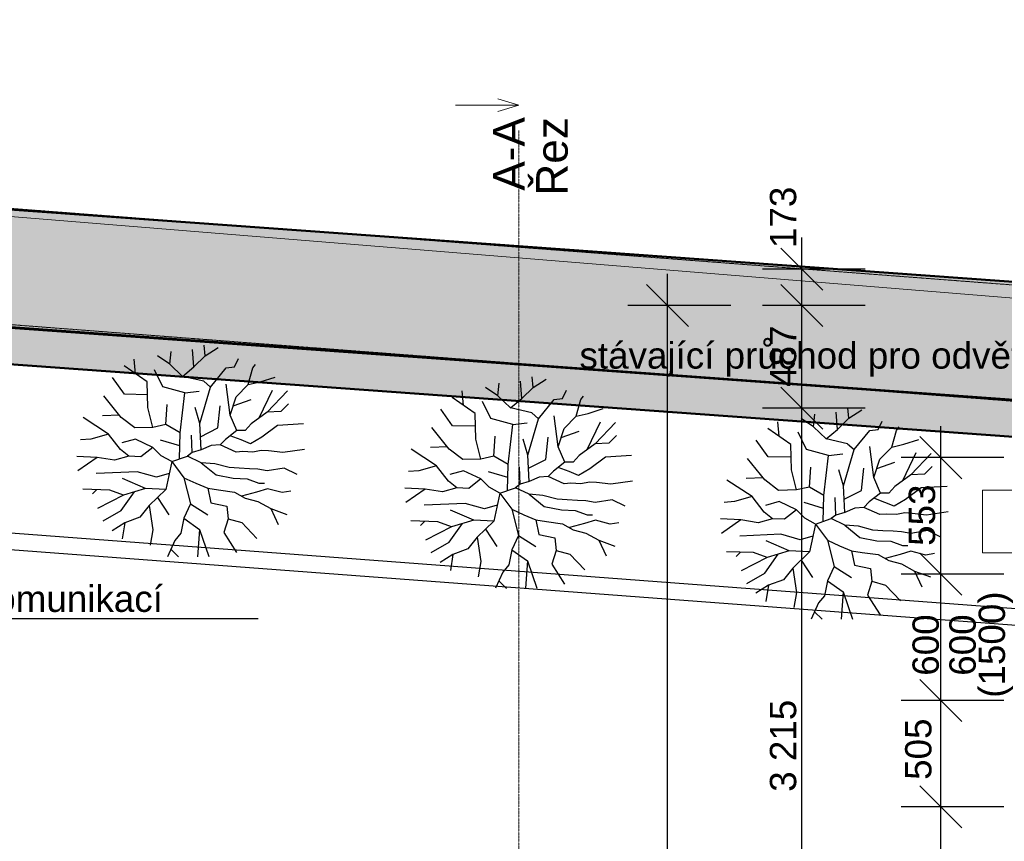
# Model space of a CAD drawing. Header units: millimetres. Extents: x -28761 to 4793, y -4271 to 20239.
# Tile 195 of 256: x -17219 to -12546, y 16272 to 20172. Entities that reach past the tile are written whole.
import ezdxf

# ---------------------------------------------------------------- set-up
doc = ezdxf.new("R2010")
doc.units = ezdxf.units.MM
doc.header["$MEASUREMENT"] = 0
for name, pattern in [('Wipeout_Contour', [1000, 0, -1000]), ('Čerchovaná M', [4.5, 2.5, -0.85, 0.3, -0.85]), ('Čerchovaná S', [3.5, 1.5, -0.85, 0.3, -0.85])]:
    doc.linetypes.add(name, pattern=pattern)
for name, color, linetype in [('5._POHLED ZÁPADNÍ_1_2D prvky - obecné', 7, 'Continuous'), ('5._POHLED ZÁPADNÍ_1_Anotace - SP', 7, 'Continuous'), ('5._POHLED ZÁPADNÍ_1_Konstrukce - nosné', 7, 'Continuous'), ('5._POHLED ZÁPADNÍ_1_Kóty - SP', 7, 'Continuous'), ('5._POHLED ZÁPADNÍ_1_Nové_Konstrukce - nenosné', 7, 'Continuous'), ('5._POHLED ZÁPADNÍ_1_Nové_Kóty - SP', 7, 'Continuous'), ('5._POHLED ZÁPADNÍ_1_Nové_Situace', 7, 'Continuous'), ('5._POHLED ZÁPADNÍ_1_Nové_Situace - terén', 7, 'Continuous'), ('5._POHLED ZÁPADNÍ_1_Situace - terén', 7, 'Continuous'), ('5._POHLED ZÁPADNÍ_1_Výplně – Řezové', 7, 'Continuous'), ('5._POHLED ZÁPADNÍ_1_Značky - řezy', 7, 'Continuous')]:
    doc.layers.add(name, color=color, linetype=linetype)
doc.styles.add('GENEROVANÝ_STYL_1', font='txt')
doc.styles.add('GENEROVANÝ_STYL_2', font='txt')

msp = doc.modelspace()

# ---------------------------------------------------------------- hatches: boundary and pattern name
at = {"layer": '5._POHLED ZÁPADNÍ_1_Výplně – Řezové', "linetype": 'Continuous', "lineweight": 13}
for points in [[(-20973.3, 18976.8), (-11028.8, 18259.9), (-10988.5, 18818.5), (-20933, 19535.3)], [(-20988.7, 18805.9), (-11146.8, 18093), (-11147.1, 18268.5), (-20976, 18980.4)]]:
    msp.add_hatch(color=254, dxfattribs=at).paths.add_polyline_path(points)

# ---------------------------------------------------------------- linework, layer by layer
at = {"layer": '5._POHLED ZÁPADNÍ_1_2D prvky - obecné', "color": 8, "linetype": 'Continuous', "lineweight": 13}
msp.add_line((-11180.5, 18743), (-28761.5, 20171.5), dxfattribs=at)
at = {"layer": '5._POHLED ZÁPADNÍ_1_Konstrukce - nosné', "color": 251, "linetype": 'Čerchovaná M', "lineweight": 20, "true_color": 0x6a6a6a, "flags": 128}
for points in [[(-11213.2, 18813.6), (-24581.1, 19835.3)], [(-24623, 19286.9), (-11212.2, 18261.9)]]:
    msp.add_lwpolyline(points, dxfattribs=at)
at = {"layer": '5._POHLED ZÁPADNÍ_1_Konstrukce - nosné', "color": 7, "linetype": 'Continuous', "lineweight": 50, "flags": 128}
for points in [[(-10988.5, 18818.5), (-20933, 19535.3)], [(-11147.1, 18268.5), (-20976, 18980.4)], [(-20973.3, 18976.8), (-11028.8, 18259.9)], [(-20988.7, 18805.9), (-11146.8, 18093)]]:
    msp.add_lwpolyline(points, dxfattribs=at)
at = {"layer": '5._POHLED ZÁPADNÍ_1_Nové_Konstrukce - nenosné', "color": 1, "linetype": 'Continuous', "lineweight": 25}
for p, q in [((-16392.6, 18523.5), (-16398.7, 18605.5)), ((-16338.9, 18576.2), (-16344, 18626.5)), ((-16338.9, 18576.2), (-16276.6, 18616.2)), ((-16669.4, 18491.2), (-16676.3, 18560)), ((-16505.9, 18536.5), (-16565.5, 18576)), ((-16505.9, 18536.5), (-16500.7, 18596.6)), ((-16392.6, 18523.5), (-16338.9, 18576.2)), ((-16200.1, 18523.7), (-16180.7, 18563.3)), ((-16613.4, 18452.1), (-16722.5, 18528.2)), ((-16539.7, 18428.5), (-16579.5, 18510.1)), ((-16446.4, 18478.7), (-16505.9, 18536.5)), ((-16446.4, 18478.7), (-16392.6, 18523.5)), ((-16313.2, 18427.5), (-16239.7, 18518.4)), ((-16239.7, 18518.4), (-16200.1, 18523.7)), ((-16134.9, 18439.6), (-16112.3, 18518.6)), ((-16112.3, 18518.6), (-16100.3, 18535.4)), ((-16720.9, 18394.1), (-16777.8, 18472.5)), ((-16344.4, 18455.1), (-16446.4, 18478.7)), ((-16078.3, 18452.8), (-16005.9, 18475.4)), ((-14782.1, 18426.1), (-14787.2, 18476.5)), ((-14782.1, 18426.1), (-14719.7, 18466.1)), ((-16610.4, 18331.1), (-16613.4, 18452.1)), ((-16434.9, 18399.7), (-16539.7, 18428.5)), ((-16364, 18255.1), (-16313.2, 18427.5)), ((-16344.4, 18455.1), (-16313.2, 18427.5)), ((-16219.6, 18294.7), (-16239.6, 18442.1)), ((-16191.4, 18381.6), (-16134.9, 18439.6)), ((-16134.9, 18439.6), (-16078.3, 18452.8)), ((-16082.3, 18281), (-16018.8, 18413.4)), ((-14949.1, 18386.4), (-15008.7, 18425.9)), ((-14949.1, 18386.4), (-14943.9, 18446.5)), ((-14835.8, 18373.4), (-14841.9, 18455.4)), ((-14835.8, 18373.4), (-14782.1, 18426.1)), ((-14643.3, 18373.6), (-14623.9, 18413.2)), ((-16737.7, 18283.5), (-16820.3, 18386.1)), ((-16611.9, 18391.6), (-16720.9, 18394.1)), ((-16457.3, 18210.2), (-16434.9, 18399.7)), ((-16434.9, 18399.7), (-16367, 18407.7)), ((-16219.6, 18294.7), (-16191.4, 18381.6)), ((-16205.5, 18338.2), (-16120.6, 18368.6)), ((-16044.1, 18308.7), (-15947.4, 18409.7)), ((-15056.6, 18302), (-15165.7, 18378.1)), ((-15112.6, 18341.1), (-15119.5, 18409.9)), ((-14889.6, 18328.6), (-14949.1, 18386.4)), ((-14889.6, 18328.6), (-14835.8, 18373.4)), ((-14756.4, 18277.4), (-14682.9, 18368.3)), ((-14682.9, 18368.3), (-14643.3, 18373.6)), ((-14578.1, 18289.5), (-14555.5, 18368.5)), ((-14555.5, 18368.5), (-14543.5, 18385.3)), ((-16587.6, 18236.4), (-16610.4, 18331.1)), ((-16525.3, 18249.6), (-16519.8, 18344.4)), ((-16364, 18255.1), (-16386.7, 18331.4)), ((-16279, 18234.1), (-16267.8, 18339.4)), ((-15943.2, 18347.8), (-15979, 18311.4)), ((-15164.1, 18244), (-15221, 18322.4)), ((-14982.9, 18278.5), (-15022.7, 18360)), ((-14787.6, 18305), (-14889.6, 18328.6)), ((-14521.5, 18302.7), (-14449.1, 18325.3)), ((-13284, 18279.5), (-13289.1, 18329.9)), ((-13284, 18279.5), (-13221.7, 18319.5)), ((-16797.1, 18204.5), (-16917.4, 18282.7)), ((-16745.9, 18293.7), (-16825.5, 18291.3)), ((-16672.5, 18233.6), (-16737.7, 18283.5)), ((-16188.4, 18221.6), (-16219.6, 18294.7)), ((-16044.1, 18308.7), (-16120.5, 18253.3)), ((-15979, 18311.4), (-16044.1, 18308.7)), ((-15053.6, 18181), (-15056.6, 18302)), ((-14878.1, 18249.6), (-14982.9, 18278.5)), ((-14807.2, 18105), (-14756.4, 18277.4)), ((-14787.6, 18305), (-14756.4, 18277.4)), ((-14662.8, 18144.7), (-14682.8, 18292)), ((-14634.6, 18231.5), (-14578.1, 18289.5)), ((-14578.1, 18289.5), (-14521.5, 18302.7)), ((-13451, 18239.8), (-13510.6, 18279.3)), ((-13451, 18239.8), (-13445.8, 18299.9)), ((-13337.7, 18226.8), (-13343.8, 18308.8)), ((-13337.7, 18226.8), (-13284, 18279.5)), ((-16587.6, 18236.4), (-16672.5, 18233.6)), ((-16525.3, 18249.6), (-16587.6, 18236.4)), ((-16457.3, 18210.2), (-16525.3, 18249.6)), ((-16358.1, 18129.3), (-16364, 18255.1)), ((-16361.1, 18192.2), (-16279, 18234.1)), ((-16120.5, 18253.3), (-16148.8, 18221.7)), ((-15995.9, 18245.6), (-16069.5, 18190.2)), ((-15871.4, 18253), (-15995.9, 18245.6)), ((-15180.9, 18133.5), (-15263.4, 18236)), ((-15055.1, 18241.5), (-15164.1, 18244)), ((-14900.5, 18060.1), (-14878.1, 18249.6)), ((-14878.1, 18249.6), (-14810.2, 18257.6)), ((-14662.8, 18144.7), (-14634.6, 18231.5)), ((-14525.5, 18130.9), (-14462, 18263.3)), ((-14487.3, 18158.6), (-14390.5, 18259.6)), ((-13558.5, 18155.5), (-13667.6, 18231.5)), ((-13614.5, 18194.5), (-13621.4, 18263.3)), ((-13391.5, 18182), (-13451, 18239.8)), ((-13391.5, 18182), (-13337.7, 18226.8)), ((-13184.9, 18221.7), (-13145.2, 18227)), ((-13145.2, 18227), (-13125.8, 18266.6)), ((-13057.5, 18221.9), (-13045.4, 18238.7)), ((-16882, 18180.7), (-16931, 18176.8)), ((-16797.1, 18204.5), (-16882, 18180.7)), ((-16740.4, 18130.9), (-16797.1, 18204.5)), ((-16669.6, 18181), (-16734.7, 18162.5)), ((-16587.5, 18141.6), (-16669.6, 18181)), ((-16460, 18087.1), (-16457.3, 18210.2)), ((-16399.8, 18116.6), (-16403.5, 18199.8)), ((-16242.1, 18179.5), (-16267.6, 18153.1)), ((-16188.4, 18221.6), (-16242.1, 18179.5)), ((-16168.5, 18176.9), (-16220.5, 18196.4)), ((-16148.8, 18221.7), (-16188.4, 18221.6)), ((-16069.5, 18190.2), (-16123.2, 18158.6)), ((-15030.8, 18086.3), (-15053.6, 18181)), ((-14968.5, 18099.5), (-14963, 18194.3)), ((-14807.2, 18105), (-14829.9, 18181.3)), ((-14722.2, 18084), (-14711, 18189.3)), ((-14648.7, 18188.1), (-14563.8, 18218.5)), ((-14386.4, 18197.7), (-14422.2, 18161.3)), ((-13484.8, 18131.9), (-13524.6, 18213.4)), ((-13289.5, 18158.4), (-13391.5, 18182)), ((-13258.4, 18130.8), (-13184.9, 18221.7)), ((-13080, 18142.9), (-13057.5, 18221.9)), ((-13023.4, 18156.1), (-12951, 18178.7)), ((-16587.5, 18141.6), (-16644.1, 18096.8)), ((-16547.8, 18102.2), (-16587.5, 18141.6)), ((-16458.7, 18148.6), (-16550.7, 18175.9)), ((-16310, 18150.4), (-16358.1, 18129.3)), ((-16267.6, 18153.1), (-16310, 18150.4)), ((-16191.1, 18119), (-16267.6, 18153.1)), ((-16123.2, 18158.6), (-16168.5, 18176.9)), ((-15867.4, 18131.9), (-15970.3, 18116.6)), ((-15240.3, 18054.4), (-15360.6, 18132.6)), ((-15189, 18143.6), (-15268.7, 18141.2)), ((-15115.7, 18083.5), (-15180.9, 18133.5)), ((-14631.6, 18071.5), (-14662.8, 18144.7)), ((-14487.3, 18158.6), (-14563.7, 18103.2)), ((-14422.2, 18161.3), (-14487.3, 18158.6)), ((-13666, 18097.4), (-13722.9, 18175.8)), ((-13555.5, 18034.4), (-13558.5, 18155.5)), ((-13380.1, 18103), (-13484.8, 18131.9)), ((-13289.5, 18158.4), (-13258.4, 18130.8)), ((-13164.8, 17998.1), (-13184.8, 18145.4)), ((-13136.6, 18084.9), (-13080, 18142.9)), ((-13080, 18142.9), (-13023.4, 18156.1)), ((-16850.7, 18093.9), (-16947.2, 18098.8)), ((-16850.7, 18093.9), (-16943.2, 18029.9)), ((-16768.6, 18080.9), (-16850.7, 18093.9)), ((-16700.7, 18099.4), (-16768.6, 18080.9)), ((-16700.7, 18099.4), (-16740.4, 18130.9)), ((-16644.1, 18096.8), (-16700.7, 18099.4)), ((-16496.8, 18073.9), (-16547.8, 18102.2)), ((-16496.8, 18073.9), (-16423.2, 18100.3)), ((-16399.8, 18116.6), (-16423.2, 18100.3)), ((-16358.1, 18068.8), (-16423.2, 18100.3)), ((-16358.1, 18129.3), (-16399.8, 18116.6)), ((-16160, 18121.7), (-16191.1, 18119)), ((-16111.8, 18119.1), (-16160, 18121.7)), ((-16072.2, 18127), (-16111.8, 18119.1)), ((-16038.2, 18124.5), (-16072.2, 18127)), ((-15970.3, 18116.6), (-16038.2, 18124.5)), ((-15030.8, 18086.3), (-15115.7, 18083.5)), ((-14968.5, 18099.5), (-15030.8, 18086.3)), ((-14900.5, 18060.1), (-14968.5, 18099.5)), ((-14801.3, 17979.2), (-14807.2, 18105)), ((-14563.7, 18103.2), (-14592, 18071.6)), ((-14439.1, 18095.5), (-14512.6, 18040.1)), ((-14314.6, 18102.9), (-14439.1, 18095.5)), ((-13682.8, 17986.9), (-13765.4, 18089.4)), ((-13557, 18094.9), (-13666, 18097.4)), ((-13402.5, 17913.5), (-13380.1, 18103)), ((-13380.1, 18103), (-13312.1, 18111)), ((-13309.1, 17958.4), (-13258.4, 18130.8)), ((-13027.4, 17984.3), (-12963.9, 18116.7)), ((-12989.2, 18012), (-12892.5, 18113)), ((-16496.8, 18073.9), (-16524.9, 17941.7)), ((-16496.8, 18073.9), (-16440.1, 17997.6)), ((-16292.9, 18063.6), (-16358.1, 18068.8)), ((-16358.1, 18068.8), (-16287.2, 18011)), ((-16225, 18045.3), (-16292.9, 18063.6)), ((-16176.8, 18042.7), (-16225, 18045.3)), ((-16128.7, 18040.1), (-16176.8, 18042.7)), ((-16089.1, 18037.5), (-16128.7, 18040.1)), ((-15964.5, 18043), (-16043.8, 18029.7)), ((-15902.2, 18012.2), (-15964.5, 18043)), ((-15240.3, 18054.4), (-15325.2, 18030.6)), ((-15183.5, 17980.8), (-15240.3, 18054.4)), ((-14903.2, 17937), (-14900.5, 18060.1)), ((-14843, 17966.5), (-14846.7, 18049.7)), ((-14804.2, 18042.1), (-14722.2, 18084)), ((-14631.6, 18071.5), (-14685.3, 18029.4)), ((-14611.7, 18026.8), (-14663.7, 18046.3)), ((-14592, 18071.6), (-14631.6, 18071.5)), ((-14512.6, 18040.1), (-14566.4, 18008.5)), ((-13470.5, 17952.9), (-13464.9, 18047.7)), ((-13224.1, 17937.5), (-13212.9, 18042.7)), ((-13164.8, 17998.1), (-13136.6, 18084.9)), ((-13150.7, 18041.5), (-13065.8, 18071.9)), ((-12888.3, 18051.1), (-12924.1, 18014.7)), ((-16660.9, 18025.7), (-16856.3, 18017.6)), ((-16621.2, 17946.9), (-16731.7, 17994.1)), ((-16570.3, 17999.6), (-16660.9, 18025.7)), ((-16508.9, 18017.2), (-16570.3, 17999.6)), ((-16440.1, 17997.6), (-16383.4, 17971.4)), ((-16440.1, 17997.6), (-16408.8, 17873.4)), ((-16287.2, 18011), (-16205.1, 17995.3)), ((-16205.1, 17995.3), (-16140, 17992.7)), ((-16140, 17992.7), (-16083.3, 17971.8)), ((-16043.8, 18029.7), (-16089.1, 18037.5)), ((-15325.2, 18030.6), (-15374.2, 18026.7)), ((-15112.8, 18030.9), (-15177.9, 18012.4)), ((-15030.7, 17991.5), (-15112.8, 18030.9)), ((-14901.9, 17998.6), (-14993.9, 18025.8)), ((-14753.2, 18000.3), (-14801.3, 17979.2)), ((-14710.8, 18003), (-14753.2, 18000.3)), ((-14685.3, 18029.4), (-14710.8, 18003)), ((-14634.3, 17968.9), (-14710.8, 18003)), ((-14566.4, 18008.5), (-14611.7, 18026.8)), ((-13691, 17997), (-13770.6, 17994.6)), ((-13532.7, 17939.7), (-13555.5, 18034.4)), ((-13309.1, 17958.4), (-13331.8, 18034.7)), ((-13133.5, 17924.9), (-13164.8, 17998.1)), ((-12989.2, 18012), (-13065.6, 17956.6)), ((-12924.1, 18014.7), (-12989.2, 18012)), ((-16621.2, 17946.9), (-16725.9, 17915.1)), ((-16524.9, 17941.7), (-16621.2, 17946.9)), ((-16383.4, 17971.4), (-16326.8, 17947.8)), ((-16326.8, 17947.8), (-16275.8, 17939.9)), ((-16326.8, 17947.8), (-16312.5, 17878.8)), ((-16043.7, 17945.5), (-16094.6, 17929.6)), ((-16083.3, 17971.8), (-16057.8, 17971.8)), ((-15972.9, 17927.2), (-16043.7, 17945.5)), ((-15293.9, 17943.8), (-15390.4, 17948.7)), ((-15143.9, 17949.3), (-15211.8, 17930.8)), ((-15143.9, 17949.3), (-15183.5, 17980.8)), ((-15087.2, 17946.7), (-15143.9, 17949.3)), ((-15030.7, 17991.5), (-15087.2, 17946.7)), ((-14991, 17952.1), (-15030.7, 17991.5)), ((-14940, 17923.8), (-14991, 17952.1)), ((-14940, 17923.8), (-14866.4, 17950.2)), ((-14843, 17966.5), (-14866.4, 17950.2)), ((-14801.3, 17918.7), (-14866.4, 17950.2)), ((-14801.3, 17979.2), (-14843, 17966.5)), ((-14603.1, 17971.6), (-14634.3, 17968.9)), ((-14555, 17969), (-14603.1, 17971.6)), ((-14515.4, 17976.9), (-14555, 17969)), ((-14481.4, 17974.4), (-14515.4, 17976.9)), ((-14413.5, 17966.6), (-14481.4, 17974.4)), ((-14310.6, 17981.8), (-14413.5, 17966.6)), ((-13742.2, 17907.8), (-13862.5, 17986)), ((-13617.7, 17936.9), (-13682.8, 17986.9)), ((-13470.5, 17952.9), (-13532.7, 17939.7)), ((-13402.5, 17913.5), (-13470.5, 17952.9)), ((-13303.3, 17832.6), (-13309.1, 17958.4)), ((-13065.6, 17956.6), (-13093.9, 17925)), ((-12941, 17948.9), (-13014.6, 17893.5)), ((-12816.5, 17956.4), (-12941, 17948.9)), ((-16791.1, 17938.7), (-16918.7, 17943.2)), ((-16854.5, 17940), (-16873.1, 17920.8)), ((-16725.9, 17915.1), (-16849.7, 17852)), ((-16725.9, 17915.1), (-16791.1, 17938.7)), ((-16737.1, 17841.4), (-16673.6, 17931)), ((-16524.9, 17941.7), (-16604.1, 17865.3)), ((-16564.5, 17903.5), (-16510.6, 17820.7)), ((-16275.8, 17939.9), (-16199.3, 17929.5)), ((-16199.3, 17929.5), (-16148.3, 17900.6)), ((-16094.6, 17929.6), (-16166.2, 17910.7)), ((-16148.3, 17900.6), (-16088.9, 17884.9)), ((-15932.2, 17934.3), (-15972.9, 17927.2)), ((-15293.9, 17943.8), (-15386.4, 17879.8)), ((-15211.8, 17930.8), (-15293.9, 17943.8)), ((-14940, 17923.8), (-14968.1, 17791.6)), ((-14940, 17923.8), (-14883.3, 17847.5)), ((-14736.1, 17913.5), (-14801.3, 17918.7)), ((-14801.3, 17918.7), (-14730.4, 17860.9)), ((-14668.2, 17895.2), (-14736.1, 17913.5)), ((-13742.2, 17907.8), (-13827.1, 17884)), ((-13685.5, 17834.2), (-13742.2, 17907.8)), ((-13532.7, 17939.7), (-13617.7, 17936.9)), ((-13405.1, 17790.4), (-13402.5, 17913.5)), ((-13344.9, 17819.9), (-13348.7, 17903.1)), ((-13306.2, 17895.5), (-13224.1, 17937.5)), ((-13133.5, 17924.9), (-13187.3, 17882.8)), ((-13113.6, 17880.2), (-13165.7, 17899.7)), ((-13093.9, 17925), (-13133.5, 17924.9)), ((-16604.1, 17865.3), (-16649.3, 17810)), ((-16604.1, 17865.3), (-16587, 17749.5)), ((-16408.8, 17873.4), (-16439.8, 17805)), ((-16408.8, 17873.4), (-16326.6, 17820.9)), ((-16312.5, 17878.8), (-16236.1, 17863.1)), ((-16236.1, 17863.1), (-16230.3, 17802.6)), ((-16088.9, 17884.9), (-16026.5, 17850.8)), ((-15104.1, 17875.7), (-15299.5, 17867.5)), ((-15013.5, 17849.5), (-15104.1, 17875.7)), ((-14952.1, 17867.1), (-15013.5, 17849.5)), ((-14730.4, 17860.9), (-14648.3, 17845.2)), ((-14620, 17892.6), (-14668.2, 17895.2)), ((-14571.9, 17890), (-14620, 17892.6)), ((-14532.3, 17887.5), (-14571.9, 17890)), ((-14487, 17879.6), (-14532.3, 17887.5)), ((-14407.7, 17892.9), (-14487, 17879.6)), ((-14345.4, 17862.1), (-14407.7, 17892.9)), ((-13827.1, 17884), (-13876.2, 17880.1)), ((-13614.8, 17884.3), (-13679.8, 17865.8)), ((-13532.6, 17845), (-13614.8, 17884.3)), ((-13403.8, 17852), (-13495.8, 17879.2)), ((-13255.2, 17853.7), (-13303.3, 17832.6)), ((-13212.7, 17856.4), (-13255.2, 17853.7)), ((-13187.3, 17882.8), (-13212.7, 17856.4)), ((-13136.2, 17822.3), (-13212.7, 17856.4)), ((-13068.3, 17861.9), (-13113.6, 17880.2)), ((-13014.6, 17893.5), (-13068.3, 17861.9)), ((-16822.6, 17792.5), (-16737.1, 17841.4)), ((-16649.3, 17810), (-16720.1, 17783.6)), ((-16439.8, 17805), (-16453.9, 17733.9)), ((-16439.8, 17805), (-16366.2, 17752.4)), ((-16026.5, 17850.8), (-15992.4, 17776.2)), ((-16026.5, 17850.8), (-15950.5, 17823.4)), ((-15064.4, 17796.8), (-15174.9, 17844)), ((-14883.3, 17847.5), (-14826.6, 17821.3)), ((-14883.3, 17847.5), (-14852, 17723.3)), ((-14826.6, 17821.3), (-14770, 17797.7)), ((-14648.3, 17845.2), (-14583.2, 17842.6)), ((-14583.2, 17842.6), (-14526.5, 17821.7)), ((-14526.5, 17821.7), (-14501, 17821.7)), ((-13645.8, 17802.7), (-13685.5, 17834.2)), ((-13532.6, 17845), (-13589.2, 17800.1)), ((-13492.9, 17805.5), (-13532.6, 17845)), ((-13441.9, 17777.2), (-13492.9, 17805.5)), ((-13344.9, 17819.9), (-13368.3, 17803.6)), ((-13303.3, 17832.6), (-13344.9, 17819.9)), ((-13105.1, 17825), (-13136.2, 17822.3)), ((-13056.9, 17822.4), (-13105.1, 17825)), ((-13017.3, 17830.4), (-13056.9, 17822.4)), ((-12983.3, 17827.8), (-13017.3, 17830.4)), ((-12915.4, 17820), (-12983.3, 17827.8)), ((-12812.5, 17835.2), (-12915.4, 17820)), ((-16720.1, 17783.6), (-16780.4, 17745.7)), ((-16720.1, 17783.6), (-16731.9, 17707.4)), ((-16230.3, 17802.6), (-16250.1, 17736.8)), ((-16230.3, 17802.6), (-16165.2, 17784.3)), ((-16165.2, 17784.3), (-16093.4, 17709.7)), ((-15234.3, 17788.6), (-15361.9, 17793.1)), ((-15297.7, 17789.9), (-15316.2, 17770.7)), ((-15169.1, 17765), (-15292.9, 17701.9)), ((-15169.1, 17765), (-15234.3, 17788.6)), ((-15180.3, 17691.3), (-15116.7, 17780.9)), ((-15064.4, 17796.8), (-15169.1, 17765)), ((-14968.1, 17791.6), (-15064.4, 17796.8)), ((-14968.1, 17791.6), (-15047.3, 17715.2)), ((-14770, 17797.7), (-14719, 17789.8)), ((-14770, 17797.7), (-14755.7, 17728.7)), ((-14719, 17789.8), (-14642.5, 17779.4)), ((-14642.5, 17779.4), (-14591.5, 17750.5)), ((-14537.8, 17779.5), (-14609.4, 17760.7)), ((-14486.8, 17795.4), (-14537.8, 17779.5)), ((-14416, 17777.1), (-14486.8, 17795.4)), ((-14375.3, 17784.2), (-14416, 17777.1)), ((-13795.8, 17797.2), (-13892.3, 17802.2)), ((-13795.8, 17797.2), (-13888.3, 17733.2)), ((-13713.7, 17784.2), (-13795.8, 17797.2)), ((-13645.8, 17802.7), (-13713.7, 17784.2)), ((-13589.2, 17800.1), (-13645.8, 17802.7)), ((-13441.9, 17777.2), (-13470.1, 17645)), ((-13441.9, 17777.2), (-13368.3, 17803.6)), ((-13441.9, 17777.2), (-13385.2, 17700.9)), ((-13303.2, 17772.1), (-13368.3, 17803.6)), ((-13238.1, 17766.9), (-13303.2, 17772.1)), ((-13303.2, 17772.1), (-13232.3, 17714.3)), ((-13170.1, 17748.6), (-13238.1, 17766.9)), ((-16587, 17749.5), (-16600.1, 17677.7)), ((-16453.9, 17733.9), (-16482.2, 17699.7)), ((-16366.2, 17752.4), (-16375.8, 17622.8)), ((-16366.2, 17752.4), (-16321.4, 17623)), ((-16250.1, 17736.8), (-16190.1, 17642.6)), ((-15047.3, 17715.2), (-15092.5, 17659.9)), ((-15047.3, 17715.2), (-15030.2, 17599.4)), ((-15007.7, 17753.4), (-14953.8, 17670.6)), ((-14852, 17723.3), (-14883, 17654.9)), ((-14852, 17723.3), (-14769.8, 17670.8)), ((-14755.7, 17728.7), (-14679.3, 17713)), ((-14679.3, 17713), (-14673.5, 17652.5)), ((-14591.5, 17750.5), (-14532.1, 17734.8)), ((-14532.1, 17734.8), (-14469.7, 17700.7)), ((-13606.1, 17729.1), (-13801.4, 17720.9)), ((-13515.4, 17702.9), (-13606.1, 17729.1)), ((-13454, 17720.5), (-13515.4, 17702.9)), ((-13232.3, 17714.3), (-13150.2, 17698.6)), ((-13122, 17746), (-13170.1, 17748.6)), ((-13073.8, 17743.4), (-13122, 17746)), ((-13034.2, 17740.9), (-13073.8, 17743.4)), ((-12988.9, 17733), (-13034.2, 17740.9)), ((-12909.6, 17746.3), (-12988.9, 17733)), ((-12847.3, 17715.5), (-12909.6, 17746.3)), ((-16482.2, 17699.7), (-16517.6, 17622.7)), ((-15265.8, 17642.4), (-15180.3, 17691.3)), ((-14469.7, 17700.7), (-14435.6, 17626.1)), ((-14469.7, 17700.7), (-14393.7, 17673.3)), ((-13566.3, 17650.2), (-13676.8, 17697.4)), ((-13385.2, 17700.9), (-13328.5, 17674.7)), ((-13385.2, 17700.9), (-13353.9, 17576.8)), ((-13328.5, 17674.7), (-13271.9, 17651.1)), ((-13150.2, 17698.6), (-13085.1, 17696.1)), ((-13085.1, 17696.1), (-13028.4, 17675.1)), ((-13028.4, 17675.1), (-13003, 17675.1)), ((-16501.3, 17658.1), (-16465.8, 17622.4)), ((-15163.3, 17633.5), (-15223.5, 17595.6)), ((-15163.3, 17633.5), (-15175, 17557.3)), ((-15092.5, 17659.9), (-15163.3, 17633.5)), ((-14883, 17654.9), (-14897.1, 17583.8)), ((-14883, 17654.9), (-14809.3, 17602.3)), ((-14673.5, 17652.5), (-14693.2, 17586.7)), ((-14673.5, 17652.5), (-14608.4, 17634.2)), ((-14608.4, 17634.2), (-14536.6, 17559.6)), ((-13736.2, 17642.1), (-13863.8, 17646.5)), ((-13799.6, 17643.3), (-13818.2, 17624.1)), ((-13671, 17618.5), (-13794.8, 17555.3)), ((-13671, 17618.5), (-13736.2, 17642.1)), ((-13682.3, 17544.8), (-13618.7, 17634.3)), ((-13566.3, 17650.2), (-13671, 17618.5)), ((-13470.1, 17645), (-13566.3, 17650.2)), ((-13470.1, 17645), (-13549.2, 17568.6)), ((-13271.9, 17651.1), (-13220.9, 17643.2)), ((-13271.9, 17651.1), (-13257.6, 17582.1)), ((-13220.9, 17643.2), (-13144.5, 17632.8)), ((-13144.5, 17632.8), (-13093.5, 17603.9)), ((-13039.7, 17633), (-13111.3, 17614.1)), ((-12988.8, 17648.8), (-13039.7, 17633)), ((-12918, 17630.5), (-12988.8, 17648.8)), ((-12877.3, 17637.6), (-12918, 17630.5)), ((-15030.2, 17599.4), (-15043.3, 17527.6)), ((-14897.1, 17583.8), (-14925.3, 17549.6)), ((-14809.3, 17602.3), (-14819, 17472.7)), ((-14809.3, 17602.3), (-14764.6, 17472.9)), ((-14693.2, 17586.7), (-14633.2, 17492.5)), ((-13509.6, 17606.8), (-13455.7, 17524)), ((-13353.9, 17576.8), (-13384.9, 17508.3)), ((-13353.9, 17576.8), (-13271.7, 17524.2)), ((-13257.6, 17582.1), (-13181.2, 17566.5)), ((-13093.5, 17603.9), (-13034, 17588.2)), ((-13034, 17588.2), (-12971.7, 17554.1)), ((-14925.3, 17549.6), (-14960.8, 17472.6)), ((-13767.7, 17495.8), (-13682.3, 17544.8)), ((-13549.2, 17568.6), (-13594.5, 17513.3)), ((-13549.2, 17568.6), (-13532.1, 17452.8)), ((-13181.2, 17566.5), (-13175.4, 17505.9)), ((-12971.7, 17554.1), (-12937.5, 17479.5)), ((-12971.7, 17554.1), (-12895.6, 17526.7)), ((-14944.5, 17508), (-14909, 17472.3)), ((-13665.2, 17486.9), (-13725.5, 17449)), ((-13665.2, 17486.9), (-13677, 17410.7)), ((-13594.5, 17513.3), (-13665.2, 17486.9)), ((-13384.9, 17508.3), (-13399, 17437.2)), ((-13384.9, 17508.3), (-13311.3, 17455.8)), ((-13175.4, 17505.9), (-13195.2, 17440.1)), ((-13175.4, 17505.9), (-13110.3, 17487.6)), ((-13110.3, 17487.6), (-13038.5, 17413)), ((-13532.1, 17452.8), (-13545.2, 17381)), ((-13399, 17437.2), (-13427.3, 17403)), ((-13311.3, 17455.8), (-13320.9, 17326.1)), ((-13311.3, 17455.8), (-13266.5, 17326.3)), ((-13195.2, 17440.1), (-13135.2, 17346)), ((-13427.3, 17403), (-13462.7, 17326)), ((-13446.4, 17361.4), (-13410.9, 17325.7))]:
    msp.add_line(p, q, dxfattribs=at)
at = {"layer": '5._POHLED ZÁPADNÍ_1_Nové_Kóty - SP', "color": 1, "linetype": 'Continuous', "lineweight": 25}
for p, q in [((-13506.8, 18987.7), (-13506.8, 19137.7)), ((-13606.8, 19087.7), (-13406.8, 18887.7)), ((-13206.8, 18987.7), (-13694.3, 18987.7)), ((-13506.8, 18814.6), (-13506.8, 18987.7)), ((-14144.6, 18814.6), (-14144.6, 18964.6)), ((-14044.6, 18714.6), (-14244.6, 18914.6)), ((-13406.8, 18714.6), (-13606.8, 18914.6)), ((-13844.6, 18814.6), (-14332.1, 18814.6)), ((-14144.6, 8992.6), (-14144.6, 18814.6)), ((-13206.8, 18814.6), (-13694.3, 18814.6)), ((-13506.8, 18327.7), (-13506.8, 18814.6)), ((-13606.8, 18427.7), (-13406.8, 18227.7)), ((-13206.8, 18327.7), (-13694.3, 18327.7)), ((-13506.8, 15113.1), (-13506.8, 18327.7)), ((-12847.5, 18093), (-12847.5, 18243)), ((-12747.5, 17993), (-12947.5, 18193)), ((-12547.5, 18093), (-13035, 18093)), ((-12847.5, 17539.7), (-12847.5, 18093)), ((-12947.5, 17639.7), (-12747.5, 17439.7)), ((-12547.5, 17539.7), (-13035, 17539.7)), ((-12847.5, 16939.7), (-12847.5, 17539.7)), ((-12947.5, 17039.7), (-12747.5, 16839.7)), ((-12547.5, 16939.7), (-13035, 16939.7)), ((-12847.5, 16435), (-12847.5, 16939.7)), ((-12947.5, 16535), (-12747.5, 16335)), ((-12547.5, 16435), (-13035, 16435)), ((-12847.5, 15385), (-12847.5, 16435))]:
    msp.add_line(p, q, dxfattribs=at)
at = {"layer": '5._POHLED ZÁPADNÍ_1_Nové_Situace', "color": 1, "linetype": 'Continuous', "lineweight": 25, "flags": 128}
msp.add_lwpolyline([(-21045.8, 18020.6), (-11146.8, 17275.3), (-11143.8, 17194.4), (-21052, 17939.3)], close=True, dxfattribs=at)
at = {"layer": '5._POHLED ZÁPADNÍ_1_Nové_Situace - terén', "color": 1, "linetype": 'Continuous', "lineweight": 25}
msp.add_line((-18747.4, 17328.8), (-16087.8, 17328.8), dxfattribs=at)
at = {"layer": '5._POHLED ZÁPADNÍ_1_Značky - řezy', "color": 154, "linetype": 'Continuous', "lineweight": 13}
for p, q in [((-14950.1, 19796), (-14850.1, 19766)), ((-14850.1, 19766), (-15150.1, 19766)), ((-14950.1, 19736), (-14850.1, 19766))]:
    msp.add_line(p, q, dxfattribs=at)
at = {"layer": '5._POHLED ZÁPADNÍ_1_Značky - řezy', "color": 154, "linetype": 'Čerchovaná S', "lineweight": 13}
msp.add_line((-14850.1, 19646), (-14850.1, -411.8), dxfattribs=at)

# ---------------------------------------------------------------- texts
at = {"layer": '5._POHLED ZÁPADNÍ_1_Anotace - SP', "color": 154, "linetype": 'Continuous', "lineweight": 13, "insert": (-12977.7, 18559), "char_height": 125, "attachment_point": 5, "style": 'GENEROVANÝ_STYL_1'}
msp.add_mtext('\\A1;{\\pqc;\\fArial|b0|i0|c238|p38;stávající průchod pro odvětrávání +\\fArial|b0|i0|c238|p38;5,980\\fArial|b0|i0|c238|p38; }', dxfattribs=at)
at = {"layer": '5._POHLED ZÁPADNÍ_1_Kóty - SP', "color": 1, "linetype": 'Continuous', "lineweight": 25, "char_height": 125, "attachment_point": 7, "rotation": 90, "style": 'GENEROVANÝ_STYL_2'}
for s, insert, width in [('\\A1;{\\pql;\\fArial|b0|i0|c0|p38;173}', (-13531.8, 19087.7), 284.572), ('\\A1;{\\pql;\\fArial|b0|i0|c0|p38;487}', (-13531.8, 18428.8), 284.572), ('\\A1;{\\pql;\\fArial|b0|i0|c0|p38;553}', (-12872.5, 17674.1), 284.572), ('\\A1;{\\pql;\\fArial|b0|i0|c0|p38;(1500)}', (-12505, 16953), 493.715), ('\\A1;{\\pql;\\fArial|b0|i0|c0|p38;600}', (-12855, 17057.5), 284.572), ('\\A1;{\\pql;\\fArial|b0|i0|c0|p38;600}', (-12680, 17057.5), 284.572), ('\\A1;{\\pql;\\fArial|b0|i0|c0|p38;3\xa0215}', (-13531.8, 16506.7), 427.429), ('\\A1;{\\pql;\\fArial|b0|i0|c0|p38;505}', (-12890, 16563.3), 284.572)]:
    msp.add_mtext(s, dxfattribs=dict(at, insert=insert, width=width))
at = {"layer": '5._POHLED ZÁPADNÍ_1_Situace - terén', "color": 1, "linetype": 'Continuous', "lineweight": 25, "insert": (-17417.6, 17358.9), "char_height": 125, "attachment_point": 8, "style": 'GENEROVANÝ_STYL_2'}
msp.add_mtext('\\A1;{\\pqc;\\fArial|b0|i0|c0|p38;80\\fArial|b0|i0|c0|p38;mm\\fArial|b0|i0|c0|p38; nad komunikací}', dxfattribs=at)
at = {"layer": '5._POHLED ZÁPADNÍ_1_Značky - řezy', "color": 154, "linetype": 'Continuous', "lineweight": 13, "insert": (-14616, 19709.1), "char_height": 150, "attachment_point": 9, "rotation": 90, "line_spacing_factor": 0.818924, "style": 'GENEROVANÝ_STYL_2'}
msp.add_mtext('\\A1;{\\pqr;\\pt0;\\fArial|b0|i0|c0|p38;A-A\\P\\pqr;\\pt0;\\fArial|b0|i0|c0|p38;Řez}', dxfattribs=at)

# ---------------------------------------------------------------- next in the draw order: wipeouts: each hides what was drawn before it
at = {"color": 254, "linetype": 'Wipeout_Contour', "lineweight": 0, "ltscale": 85781.240733}
msp.add_wipeout([(-12649.9, 17641.5), (-11274.4, 17641.5), (-11274.4, 17938), (-12649.9, 17938)], dxfattribs=at).dxf.layer = '5._POHLED ZÁPADNÍ_1_Anotace - SP'

# ---------------------------------------------------------------- next in the draw order: linework, layer by layer
at = {"layer": '5._POHLED ZÁPADNÍ_1_Anotace - SP', "color": 154, "linetype": 'Continuous', "lineweight": 13}
for p, q in [((-11274.4, 17938), (-12649.9, 17938)), ((-12649.9, 17938), (-12649.9, 17641.5)), ((-12649.9, 17641.5), (-11274.4, 17641.5))]:
    msp.add_line(p, q, dxfattribs=at)

doc.saveas('drawing.dxf')
